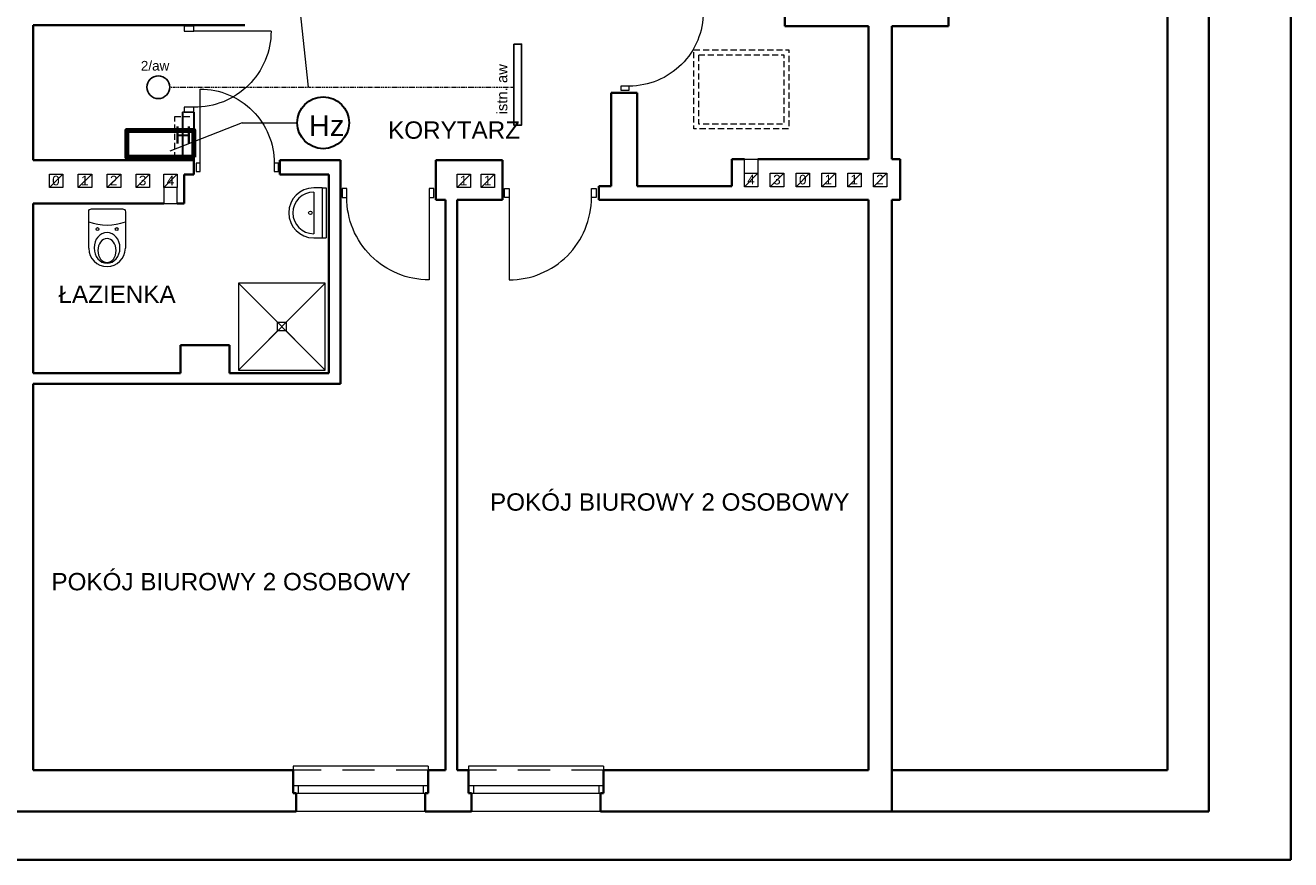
# Model space of a CAD drawing. Header units: millimetres. Extents: x -1249 to 11358, y -460 to 20182.
# Tile 2 of 37: x 5379 to 6692, y 2308 to 3174. Entities that reach past the tile are written whole.
import ezdxf
from ezdxf.enums import TextEntityAlignment as Align

# ---------------------------------------------------------------- set-up
doc = ezdxf.new("R2010")
doc.units = ezdxf.units.MM
for name, pattern in [('BORDERX2', [3.5, 1, -0.5, 1, -0.5, 0, -0.5]), ('DASHED2', [9.525, 6.35, -3.175]), ('DGN Style 2', [55.531736, 33.319042, -22.212694])]:
    doc.linetypes.add(name, pattern=pattern)
for name, color, linetype, lineweight in [('1 cienka', 7, 'Continuous', 9), ('dzrwi', 6, 'Continuous', 0), ('inwentaryzacja', 7, 'Continuous', 35), ('OKNA', 3, 'Continuous', 20)]:
    doc.layers.add(name, color=color, linetype=linetype, lineweight=lineweight)
for name, color, linetype in [('GRUBA', 1, 'Continuous'), ('i_eE', 5, 'Continuous'), ('OPRAWA02', 4, 'Continuous'), ('OPRAWAEX', 2, 'Continuous')]:
    doc.layers.add(name, color=color, linetype=linetype)
doc.styles.add('jagoda-100', font='arial.ttf', dxfattribs={"height": 18})
doc.styles.get("Standard").update_dxf_attribs({"font": 'ARIAL.TTF'})
doc.styles.add('Style-SWISSLT_1250', font='SWISSLT_1250.shx')

# ---------------------------------------------------------------- blocks, each defined once
blk = doc.blocks.new('2aw')
blk.add_circle((67864, -24691), 118)
at = {"layer": 'OPRAWAEX', "color": 7}
blk.add_text('2/aw', height=100, dxfattribs=at).set_placement((67683, -24518))
blk = doc.blocks.new('*U170')
at = {"layer": 'OKNA', "linetype": 'Continuous'}
for p, q in [((-64.5, 20), (69.5, 20)), ((72.5, 1), (-67.5, 1)), ((-62.5, -7), (-62.5, 1)), ((67.5, -7), (67.5, 1)), ((72.5, -7), (-67.5, -7)), ((-67.5, -27), (-67.5, -23)), ((72.5, -27), (72.5, -23)), ((-67.5, -27), (72.5, -27))]:
    blk.add_line(p, q, dxfattribs=at)
at = {"layer": 'OKNA', "linetype": 'DGN Style 2'}
blk.add_line((-67.5, -23), (72.5, -23), dxfattribs=at)
blk = doc.blocks.new('istn. aw')
blk.add_lwpolyline([(2553.5, 16168.5), (2469.5, 16168.5), (2469.5, 16160.4), (2553.5, 16160.4)], close=True)
blk.add_text('istn. aw', height=11.03).set_placement((2480.6, 16175.2))

msp = doc.modelspace()

# ---------------------------------------------------------------- linework, layer by layer
at = {"layer": '1 cienka'}
for p, q in [((5560.143, 3031.254), (5560.143, 3108.204)), ((5553.735, 3084.381), (5541.735, 3084.381)), ((5553.735, 3084.381), (5541.735, 3084.381))]:
    msp.add_line(p, q, dxfattribs=at)
at = {"layer": '1 cienka', "color": 1, "linetype": 'Continuous'}
for q in [(5528.683, 3043.623), (5660.914, 3073.195)]:
    msp.add_line((5603.771, 3073.257), q, dxfattribs=at)
at = {"layer": '1 cienka', "linetype": 'ByBlock', "lineweight": 30}
for p, q in [((5541.735, 3084.381), (5541.735, 3034.381)), ((5553.735, 3084.381), (5553.735, 3034.381))]:
    msp.add_line(p, q, dxfattribs=at)
at = {"layer": '1 cienka', "linetype": 'DASHED2', "lineweight": 20}
msp.add_lwpolyline([(5553.612, 3036.396), (5533.858, 3036.396), (5533.738, 3079.767), (5553.735, 3079.751)], close=True, dxfattribs=at)
at = {"layer": '1 cienka', "color": 1, "linetype": 'Continuous', "lineweight": 30}
msp.add_circle((5687.785, 3073.195), 26.871, dxfattribs=at)
at = {"layer": 'dzrwi'}
for p, q in [((5633.741, 3168.381), (5553.735, 3168.381)), ((5996.754, 3111.278), (5996.754, 3107.003)), ((6005.304, 3111.278), (5996.754, 3111.278)), ((5996.754, 3107.003), (6005.304, 3107.003)), ((6005.304, 3107.003), (6005.304, 3111.278)), ((5553.735, 3034.168), (5553.735, 3072.412)), ((5525.879, 3034.381), (5552.879, 3034.381)), ((5560.143, 3031.254), (5555.868, 3031.254)), ((5555.868, 3031.254), (5555.868, 3022.704)), ((5555.868, 3022.704), (5560.143, 3022.704)), ((5560.143, 3022.704), (5560.143, 3031.254)), ((5641.368, 3031.254), (5637.093, 3031.254)), ((5637.093, 3031.254), (5637.093, 3022.704)), ((5637.093, 3022.704), (5641.368, 3022.704)), ((5641.368, 3022.704), (5641.368, 3031.254)), ((6124.842, 3006.881), (6138.842, 3020.881)), ((6151.642, 3006.881), (6165.642, 3020.881)), ((6178.442, 3006.881), (6192.442, 3020.881)), ((6205.242, 3006.881), (6219.242, 3020.881)), ((6205.242, 3006.881), (6219.242, 3020.881)), ((6232.042, 3006.881), (6246.042, 3020.881)), ((6232.042, 3006.881), (6246.042, 3020.881)), ((6258.735, 3006.881), (6272.735, 3020.881)), ((6258.735, 3006.881), (6272.735, 3020.881)), ((5403.735, 3005.881), (5417.735, 3019.881)), ((5403.735, 3005.881), (5417.735, 3019.881)), ((5433.735, 3005.881), (5447.735, 3019.881)), ((5433.735, 3005.881), (5447.735, 3019.881)), ((5463.735, 3005.881), (5477.735, 3019.881)), ((5463.735, 3005.881), (5477.735, 3019.881)), ((5493.735, 3005.881), (5507.735, 3019.881)), ((5493.735, 3005.881), (5507.735, 3019.881)), ((5522.43, 3005.881), (5536.43, 3019.881)), ((5522.43, 3005.881), (5536.43, 3019.881)), ((5826.735, 3005.881), (5840.735, 3019.881)), ((5826.735, 3005.881), (5840.735, 3019.881)), ((5851.735, 3005.881), (5865.735, 3019.881)), ((5851.735, 3005.881), (5865.735, 3019.881)), ((5686.618, 3005.607), (5677.978, 3005.607)), ((5677.978, 3001.287), (5677.978, 2958.087)), ((5686.618, 3005.607), (5690.959, 3005.607)), ((5686.618, 3005.607), (5686.618, 2953.767)), ((5690.959, 3005.607), (5690.959, 2953.767)), ((5712.259, 3005.142), (5707.509, 3005.142)), ((5707.509, 3005.142), (5707.509, 2995.642)), ((5707.509, 2995.642), (5712.259, 2995.642)), ((5712.259, 2995.642), (5712.259, 3005.142)), ((5802.509, 3005.142), (5797.759, 3005.142)), ((5797.759, 3005.142), (5797.759, 2995.642)), ((5797.759, 2995.642), (5802.509, 2995.642)), ((5797.759, 2995.642), (5797.759, 2910.142)), ((5802.509, 2995.642), (5802.509, 3005.142)), ((5875.961, 3005.142), (5880.711, 3005.142)), ((5875.961, 2995.642), (5875.961, 3005.142)), ((5880.711, 2995.642), (5875.961, 2995.642)), ((5880.711, 3005.142), (5880.711, 2995.642)), ((5880.711, 2995.642), (5880.711, 2910.142)), ((5966.211, 3005.142), (5970.961, 3005.142)), ((5966.211, 2995.642), (5966.211, 3005.142)), ((5970.961, 2995.642), (5966.211, 2995.642)), ((5970.961, 3005.142), (5970.961, 2995.642)), ((5677.978, 2953.767), (5690.959, 2953.767)), ((5686.618, 2953.767), (5690.959, 2953.767)), ((5599.977, 2816.579), (5689.977, 2906.579)), ((5599.977, 2906.579), (5689.977, 2816.579)), ((5640.418, 2866.138), (5631.418, 2875.138)), ((5640.418, 2866.138), (5649.418, 2866.138)), ((5640.418, 2857.138), (5640.418, 2866.138)), ((5649.418, 2866.138), (5658.418, 2875.138)), ((5649.418, 2866.138), (5649.418, 2857.138)), ((5640.418, 2857.138), (5631.418, 2848.138)), ((5649.418, 2857.138), (5640.418, 2857.138)), ((5649.418, 2857.138), (5658.418, 2848.138))]:
    msp.add_line(p, q, dxfattribs=at)
at = {"layer": 'dzrwi', "flags": 128}
for points in [[(5543.735, 3173.381), (5543.735, 3168.381), (5553.735, 3168.381), (5553.735, 3173.381)], [(5543.735, 3089.381), (5543.735, 3084.381), (5553.735, 3084.381), (5553.735, 3089.381)], [(6124.842, 3020.881), (6138.842, 3020.881), (6138.842, 3006.881), (6124.842, 3006.881)], [(6151.642, 3020.881), (6165.642, 3020.881), (6165.642, 3006.881), (6151.642, 3006.881)], [(6178.442, 3020.881), (6192.442, 3020.881), (6192.442, 3006.881), (6178.442, 3006.881)], [(6205.242, 3020.881), (6219.242, 3020.881), (6219.242, 3006.881), (6205.242, 3006.881)], [(6205.242, 3020.881), (6219.242, 3020.881), (6219.242, 3006.881), (6205.242, 3006.881)], [(6232.042, 3020.881), (6246.042, 3020.881), (6246.042, 3006.881), (6232.042, 3006.881)], [(6232.042, 3020.881), (6246.042, 3020.881), (6246.042, 3006.881), (6232.042, 3006.881)], [(6258.735, 3020.881), (6272.735, 3020.881), (6272.735, 3006.881), (6258.735, 3006.881)], [(6258.735, 3020.881), (6272.735, 3020.881), (6272.735, 3006.881), (6258.735, 3006.881)], [(5403.735, 3019.881), (5417.735, 3019.881), (5417.735, 3005.881), (5403.735, 3005.881)], [(5403.735, 3019.881), (5417.735, 3019.881), (5417.735, 3005.881), (5403.735, 3005.881)], [(5433.735, 3019.881), (5447.735, 3019.881), (5447.735, 3005.881), (5433.735, 3005.881)], [(5433.735, 3019.881), (5447.735, 3019.881), (5447.735, 3005.881), (5433.735, 3005.881)], [(5463.735, 3019.881), (5477.735, 3019.881), (5477.735, 3005.881), (5463.735, 3005.881)], [(5463.735, 3019.881), (5477.735, 3019.881), (5477.735, 3005.881), (5463.735, 3005.881)], [(5493.735, 3019.881), (5507.735, 3019.881), (5507.735, 3005.881), (5493.735, 3005.881)], [(5493.735, 3019.881), (5507.735, 3019.881), (5507.735, 3005.881), (5493.735, 3005.881)], [(5522.43, 3019.881), (5536.43, 3019.881), (5536.43, 3005.881), (5522.43, 3005.881)], [(5522.43, 3019.881), (5536.43, 3019.881), (5536.43, 3005.881), (5522.43, 3005.881)], [(5826.735, 3019.881), (5840.735, 3019.881), (5840.735, 3005.881), (5826.735, 3005.881)], [(5826.735, 3019.881), (5840.735, 3019.881), (5840.735, 3005.881), (5826.735, 3005.881)], [(5851.735, 3019.881), (5865.735, 3019.881), (5865.735, 3005.881), (5851.735, 3005.881)], [(5851.735, 3019.881), (5865.735, 3019.881), (5865.735, 3005.881), (5851.735, 3005.881)]]:
    msp.add_lwpolyline(points, close=True, dxfattribs=at)
at = {"layer": 'dzrwi', "linetype": 'DASHED2', "flags": 128}
for points in [[(6072.448, 3148.881), (6170.951, 3148.881), (6170.951, 3066.881), (6072.448, 3066.881)], [(6077.448, 3143.881), (6165.951, 3143.881), (6165.951, 3071.881), (6077.448, 3071.881)]]:
    msp.add_lwpolyline(points, close=True, dxfattribs=at)
at = {"layer": 'dzrwi', "flags": 128}
for points in [[(6124.842, 3020.881), (6124.842, 3035.381), (6138.842, 3035.381), (6138.842, 3020.881)], [(5522.43, 3005.881), (5522.43, 2989.381)], [(5522.43, 2989.381), (5536.43, 2989.381), (5536.43, 3005.881)]]:
    msp.add_lwpolyline(points, dxfattribs=at)
at = {"layer": 'dzrwi'}
msp.add_lwpolyline([(5444.542, 2942.919), (5444.542, 2980.919, -0.41421356), (5447.542, 2983.919), (5479.542, 2983.919, -0.41421356), (5482.542, 2980.919), (5482.542, 2942.919)], format="xyb", dxfattribs=at)
msp.add_lwpolyline([(5599.977, 2816.579), (5689.977, 2816.579), (5689.977, 2906.579), (5599.977, 2906.579)], close=True, dxfattribs=at)
for centre, radius in [((5674.502, 2979.687), 1.808), ((5453.542, 2962.919), 1.449), ((5473.542, 2962.919), 1.449)]:
    msp.add_circle(centre, radius, dxfattribs=at)
at = {"layer": 'dzrwi', "extrusion": (0, 0, -1)}
msp.add_arc((-5554.735, 3168.381), 79.006, 180, 270.725224, dxfattribs=at)
at = {"layer": 'dzrwi'}
for centre, radius, start, end in [((5677.978, 2979.687), 25.92, 90, 270), ((5677.978, 2979.687), 21.6, 90, 270), ((5463.542, 3021.913), 54.824, 249.722814, 290.277186), ((5463.542, 2942.919), 19, 180, 0)]:
    msp.add_arc(centre, radius, start, end, dxfattribs=at)
at = {"layer": 'dzrwi', "extrusion": (0, 0, -1)}
for centre, major_axis in [((6005.304, 3188.228), (54.412, 54.412)), ((5560.143, 3031.254), (-54.412, 54.412)), ((5797.759, 2995.642), (60.458, -60.458))]:
    msp.add_ellipse(centre, major_axis=major_axis, ratio=1, start_param=0.78539816, end_param=2.35619449, dxfattribs=at)
at = {"layer": 'dzrwi'}
msp.add_ellipse((5880.711, 2995.642), major_axis=(-60.458, -60.458), ratio=1, start_param=0.78539816, end_param=2.35619449, dxfattribs=at)
at = {"layer": 'dzrwi', "extrusion": (0, 0, -1)}
for centre, major_axis, ratio in [((5463.542, 2943.343), (0, -15.94), 0.84303386), ((5463.542, 2940.606), (0, -12.457), 0.76034817)]:
    msp.add_ellipse(centre, major_axis=major_axis, ratio=ratio, dxfattribs=at)
at = {"layer": 'GRUBA', "color": 1, "linetype": 'ByBlock', "lineweight": 80}
msp.add_lwpolyline([(5553.735, 3037.36), (5483.931, 3037.36), (5483.931, 3065.36), (5553.735, 3065.36)], close=True, dxfattribs=at)
at = {"layer": 'i_eE', "lineweight": 5}
msp.add_lwpolyline([(5672.542, 3110.155), (5655.484, 3268.627), (5983.908, 3268.627)], dxfattribs=at)
at = {"layer": 'i_eE', "linetype": 'BORDERX2', "lineweight": 18}
msp.add_lwpolyline([(5528.535, 3110.155), (5885.59, 3110.155)], dxfattribs=at)
at = {"layer": 'inwentaryzacja'}
for p, q in [((6691.735, 3907.381), (6691.735, 2308.381)), ((6606.735, 3857.381), (6606.735, 2358.381)), ((6563.735, 2401.381), (6563.735, 3811.39)), ((6166.735, 3217.381), (6166.735, 3173.381)), ((6336.735, 3173.381), (6336.735, 3217.381)), ((5386.735, 3174.381), (5386.735, 3034.381)), ((5606.503, 3174.381), (5386.735, 3174.381)), ((6166.735, 3173.381), (6253.735, 3173.381)), ((6253.735, 3173.381), (6253.735, 3035.381)), ((6277.735, 3173.381), (6336.735, 3173.381)), ((6277.735, 3173.381), (6277.735, 3035.381)), ((6013.735, 3104.381), (5986.735, 3104.381)), ((5986.735, 3104.381), (5986.735, 3007.381)), ((6013.735, 3104.381), (6013.735, 3007.381)), ((5553.735, 3034.381), (5386.735, 3034.381)), ((5553.735, 3019.381), (5553.735, 3034.381)), ((5642.735, 3019.381), (5642.735, 3034.381)), ((5642.735, 3034.381), (5705.735, 3034.381)), ((5705.735, 2802.381), (5705.735, 3034.381)), ((5873.735, 3034.381), (5804.735, 3034.381)), ((5804.735, 2993.381), (5804.735, 3034.381)), ((5873.735, 2993.381), (5873.735, 3034.381)), ((6111.735, 3035.381), (6124.842, 3035.381)), ((6111.735, 3035.381), (6111.735, 3007.381)), ((6138.842, 3035.381), (6253.735, 3035.381)), ((6277.735, 3035.381), (6286.385, 3035.381)), ((6286.385, 2993.381), (6286.385, 3035.381)), ((5543.735, 3019.381), (5543.735, 2989.381)), ((5543.735, 3019.381), (5553.735, 3019.381)), ((5642.735, 3019.381), (5693.735, 3019.381)), ((5693.735, 2813.381), (5693.735, 3019.381)), ((5973.735, 3007.381), (5986.735, 3007.381)), ((5973.735, 2993.381), (5973.735, 3007.381)), ((6013.735, 3007.381), (6111.735, 3007.381)), ((5386.735, 2989.381), (5386.735, 2813.381)), ((5522.43, 2989.381), (5386.735, 2989.381)), ((5543.735, 2989.381), (5536.43, 2989.381)), ((5814.735, 2993.381), (5804.735, 2993.381)), ((5814.735, 2401.381), (5814.735, 2993.381)), ((5826.735, 2401.381), (5826.735, 2993.381)), ((5873.735, 2993.381), (5826.735, 2993.381)), ((5973.735, 2993.381), (6253.735, 2993.381)), ((6253.735, 2993.381), (6253.735, 2401.381)), ((6277.735, 2993.381), (6277.735, 2358.381)), ((6277.735, 2993.381), (6286.385, 2993.381)), ((5539.735, 2813.381), (5539.735, 2842.381)), ((5539.735, 2842.381), (5590.735, 2842.381)), ((5590.735, 2813.381), (5590.735, 2842.381)), ((5386.735, 2813.381), (5539.735, 2813.381)), ((5590.735, 2813.381), (5693.735, 2813.381)), ((5386.735, 2802.381), (5386.735, 2401.381)), ((5386.735, 2802.381), (5705.735, 2802.381)), ((5656.735, 2401.381), (5386.735, 2401.381)), ((5656.735, 2401.381), (5656.735, 2377.381)), ((5814.735, 2401.381), (5796.735, 2401.381)), ((5796.735, 2401.381), (5796.735, 2377.381)), ((5838.735, 2401.381), (5826.735, 2401.381)), ((5838.735, 2401.381), (5838.735, 2377.381)), ((6253.735, 2401.381), (5978.735, 2401.381)), ((5978.735, 2401.381), (5978.735, 2377.381)), ((6563.735, 2401.381), (6277.735, 2401.381)), ((5656.735, 2385.381), (5656.735, 2377.381)), ((5656.735, 2377.381), (5659.735, 2377.381)), ((5659.735, 2377.381), (5659.735, 2358.381)), ((5793.735, 2377.381), (5793.735, 2358.381)), ((5796.735, 2377.381), (5793.735, 2377.381)), ((5796.735, 2385.381), (5796.735, 2377.381)), ((5838.735, 2385.381), (5838.735, 2377.381)), ((5838.735, 2377.381), (5841.735, 2377.381)), ((5841.735, 2377.381), (5841.735, 2358.381)), ((5975.735, 2377.381), (5975.735, 2358.381)), ((5978.735, 2377.381), (5975.735, 2377.381)), ((5978.735, 2385.381), (5978.735, 2377.381)), ((5659.735, 2358.381), (5362.735, 2358.381)), ((5841.735, 2358.381), (5793.735, 2358.381)), ((6277.735, 2358.381), (5975.735, 2358.381)), ((6606.735, 2358.381), (6265.735, 2358.381)), ((6691.735, 2308.381), (4951.735, 2308.381))]:
    msp.add_line(p, q, dxfattribs=at)

# ---------------------------------------------------------------- block references
at = {"layer": 'dzrwi', "rotation": 180}
for p in [(5729.231, 2378.383), (5911.231, 2378.383)]:
    msp.add_blockref('*U170', p, dxfattribs=at)
at = {"layer": 'OPRAWA02', "rotation": 90}
msp.add_blockref('istn. aw', (22054.132, 601.304), dxfattribs=at)
at = {"layer": 'OPRAWA02', "xscale": 0.1, "yscale": 0.1, "zscale": 0.1}
msp.add_blockref('2aw', (-1269.665, 5579.211), dxfattribs=at)

# ---------------------------------------------------------------- texts
at = {"layer": 'dzrwi', "style": 'Style-SWISSLT_1250'}
for s, p in [('0', (5410.469, 3013.285)), ('0', (5410.469, 3013.285)), ('1', (5440.469, 3013.285)), ('2', (5470.469, 3013.285)), ('3', (5500.469, 3013.285)), ('4', (5529.442, 3013.205)), ('1', (5833.469, 3013.285)), ('1', (5858.469, 3013.285)), ('4', (6131.854, 3014.205)), ('3', (6158.654, 3014.205)), ('0', (6185.454, 3014.205)), ('1', (6211.976, 3014.285)), ('1', (6238.776, 3014.285)), ('2', (6265.469, 3014.285))]:
    msp.add_text(s, height=10, dxfattribs=at).set_placement(p, align=Align.MIDDLE_CENTER)
at = {"layer": 'inwentaryzacja', "style": 'jagoda-100'}
for s, p in [('KORYTARZ', (5755.189, 3065.659)), ('ŁAZIENKA', (5413.171, 2895.229)), ('POKÓJ BIUROWY 2 OSOBOWY', (5860.915, 2679.637)), ('POKÓJ BIUROWY 2 OSOBOWY', (5405.835, 2596.971))]:
    msp.add_text(s, height=18, rotation=359.999694, dxfattribs=at).set_placement(p, align=Align.MIDDLE_LEFT)
at = {"layer": 'inwentaryzacja', "color": 1, "linetype": 'Continuous', "lineweight": 0, "attachment_point": 4, "line_spacing_factor": 0.85, "style": 'jagoda-100'}
for s, insert, char_height, rotation in [('Hz', (5672.94, 3070.288), 21.6, 359.999694), ('H', (5551.631, 3060.391), 18, 179.999694)]:
    msp.add_mtext(s, dxfattribs=dict(at, insert=insert, char_height=char_height, rotation=rotation))

doc.saveas('drawing.dxf')
